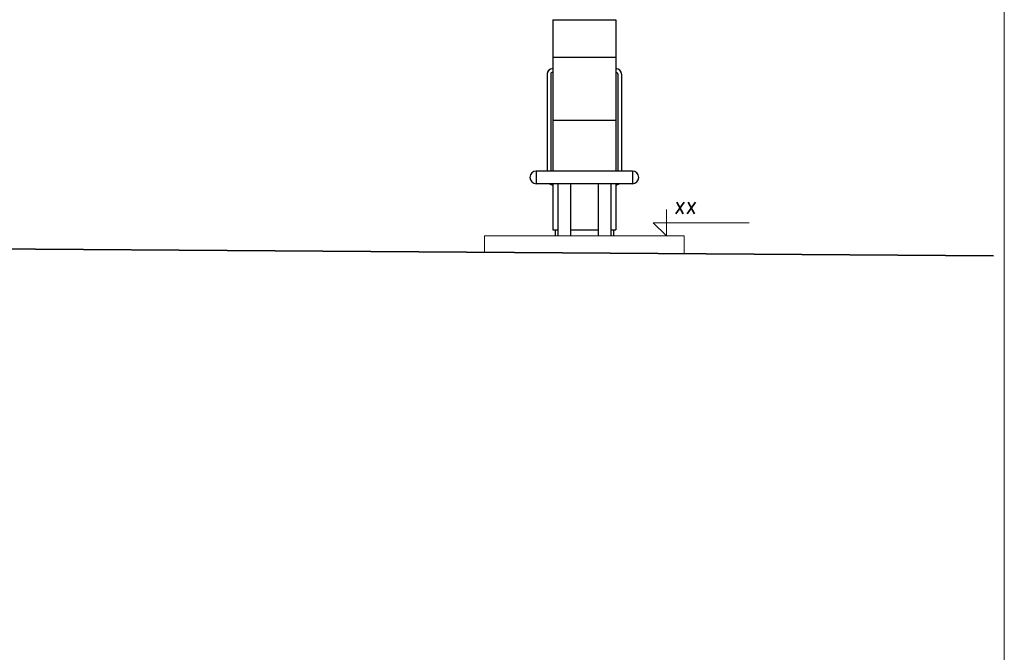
# Model space of a CAD drawing. Extents: x 64716 to 7565828, y -160732 to 5881792.
# Tile 130 of 160: x 285781 to 294202, y -52683 to -47269. Entities that reach past the tile are written whole.
import ezdxf

# ---------------------------------------------------------------- set-up
doc = ezdxf.new("R2010")
doc.units = 0
doc.header["$MEASUREMENT"] = 0
doc.layers.add('dach - izolacja', color=7, linetype='Continuous')
doc.layers.add('xxOś 2_rysunek_Widok ogólny_Dimension_', color=7, linetype='Continuous')
for name, color, linetype, lineweight in [('gruby', 7, 'Continuous', 35), ('linii', 7, 'Continuous', 15), ('LINII OPIS', 7, 'Continuous', 9)]:
    doc.layers.add(name, color=color, linetype=linetype, lineweight=lineweight)
doc.styles.add('RBCS_dim1', font='simplex.shx', dxfattribs={"width": 0.9, "oblique": 5, "height": 3})

# ---------------------------------------------------------------- blocks, each defined once
blk = doc.blocks.new('dystr.3')
at = {"layer": 'dach - izolacja'}
for p, q in [((6433772.5184, 5668694.5221, 0), (6433773.0384, 5668694.5221, 0)), ((6433772.5184, 5668694.5221, 0), (6433772.5184, 5668693.2261, 0)), ((6433773.0384, 5668694.5221, 0), (6433773.0584, 5668694.5221, 0)), ((6433773.0584, 5668694.5221, 0), (6433773.0584, 5668693.2261, 0)), ((6433772.5184, 5668694.2021, 0), (6433773.0584, 5668694.2021, 0)), ((6433772.4696, 5668694.0544, 0), (6433772.4696, 5668693.2261, 0)), ((6433772.5013, 5668694.0544, 0), (6433772.5013, 5668693.2261, 0)), ((6433773.0754, 5668694.0544, 0), (6433773.0754, 5668693.2261, 0)), ((6433773.1071, 5668694.0544, 0), (6433773.1071, 5668693.2261, 0)), ((6433772.5184, 5668693.6621, 0), (6433773.0384, 5668693.6621, 0)), ((6433773.0384, 5668693.6621, 0), (6433773.0584, 5668693.6621, 0)), ((6433772.3769, 5668693.2261, 0), (6433772.3769, 5668693.1181, 0)), ((6433773.1999, 5668693.2261, 0), (6433772.3769, 5668693.2261, 0)), ((6433773.1999, 5668693.2261, 0), (6433773.1999, 5668693.1181, 0)), ((6433773.1999, 5668693.1181, 0), (6433772.3769, 5668693.1181, 0)), ((6433772.5184, 5668693.1181, 0), (6433772.5184, 5668692.7221, 0)), ((6433772.5621, 5668693.1181, 0), (6433772.5621, 5668692.6721, 0)), ((6433772.6701, 5668693.1181, 0), (6433772.6701, 5668692.6721, 0)), ((6433772.9066, 5668693.1181, 0), (6433772.9066, 5668692.6721, 0)), ((6433773.0146, 5668693.1181, 0), (6433773.0146, 5668692.6721, 0)), ((6433773.0584, 5668693.1181, 0), (6433773.0584, 5668692.7221, 0)), ((6433772.5184, 5668692.7221, 0), (6433772.5621, 5668692.7221, 0)), ((6433772.5384, 5668692.7221, 0), (6433772.5384, 5668692.6721, 0)), ((6433772.6701, 5668692.7221, 0), (6433772.9066, 5668692.7221, 0)), ((6433773.0146, 5668692.7221, 0), (6433773.0384, 5668692.7221, 0)), ((6433773.0384, 5668692.7221, 0), (6433773.0584, 5668692.7221, 0)), ((6433773.0384, 5668692.7221, 0), (6433773.0384, 5668692.6721, 0))]:
    blk.add_line(p, q, dxfattribs=at)
for centre, radius, start, end in [((6433772.5184, 5668694.0544, 0), 0.0488, 90, 180), ((6433772.5184, 5668694.0544, 0), 0.0171, 90, 180), ((6433773.0584, 5668694.0544, 0), 0.0488, 0, 90), ((6433773.0584, 5668694.0544, 0), 0.0171, 0, 90), ((6433772.3769, 5668693.1721, 0), 0.054, 90, 270), ((6433773.1999, 5668693.1721, 0), 0.054, 270, 90), ((6433772.5184, 5668693.1574, 0), 0.0488, 233.68412, 270), ((6433773.0584, 5668693.1574, 0), 0.0488, 270, 306.31588)]:
    blk.add_arc(centre, radius, start, end, dxfattribs=at)

msp = doc.modelspace()

# ---------------------------------------------------------------- linework, layer by layer
at = {"layer": 'gruby', "color": 6, "elevation": 0}
msp.add_lwpolyline([(264609.7, -49288.5), (279359.7, -49188.5), (294109.7, -49288.5)], dxfattribs=at)
at = {"layer": 'linii'}
for p, q in [((289754.8, -49118.5, 0), (289754.9, -49258.3, 0)), ((291464.8, -49118.5, 0), (289754.8, -49118.5, 0)), ((289754.8, -49118.5, 0), (291464.8, -49118.5, 0)), ((291464.8, -49269.9, 0), (291464.8, -49118.5, 0))]:
    msp.add_line(p, q, dxfattribs=at)
msp.add_lwpolyline([(294202, -14586), (294202, -160732)], dxfattribs=at)
at = {"layer": 'linii', "ltscale": 0.2, "elevation": 0}
msp.add_lwpolyline([(290339.6, -47268.5), (290879.6, -47268.5), (290879.6, -47687.5, -0.414214), (290928.3, -47736.2), (290928.3, -48564.5), (291021.1, -48564.5, -1), (291021.1, -48672.5), (290908.5, -48672.5), (290879.6, -48682), (290879.6, -49068.5), (290859.6, -49068.5), (290859.6, -49118.5), (290359.6, -49118.5), (290359.6, -49068.5), (290339.6, -49068.5), (290339.6, -48682), (290310.7, -48672.5), (290198.1, -48672.5, -1), (290198.1, -48564.5), (290290.8, -48564.5), (290290.8, -47736.2, -0.414214), (290339.6, -47687.5), (290339.6, -47268.5), (290879.6, -47268.5)], format="xyb", dxfattribs=at)
at = {"layer": 'LINII OPIS'}
for p, q in [((291312.5, -48893.5, 0), (291312.5, -49118.5, 0)), ((291312.5, -48893.5, 0), (291312.5, -49118.5, 0)), ((291312.5, -49118.5, 0), (291200, -49006, 0)), ((291200, -49006, 0), (291312.5, -49006, 0)), ((291312.5, -49118.5, 0), (291200, -49006, 0)), ((291200, -49006, 0), (291312.5, -49006, 0)), ((291312.5, -49006, 0), (291860, -49006, 0)), ((291312.5, -49006, 0), (292018.9, -49006, 0))]:
    msp.add_line(p, q, dxfattribs=at)

# ---------------------------------------------------------------- block references
at = {"layer": 'linii', "xscale": 1000, "yscale": 1000, "zscale": 1000}
msp.add_blockref('dystr.3', (-6433482178.8, -5668741790.6, 0), dxfattribs=at)

# ---------------------------------------------------------------- texts
at = {"layer": 'xxOś 2_rysunek_Widok ogólny_Dimension_', "color": 6, "style": 'RBCS_dim1', "oblique": 5, "width": 0.9}
msp.add_text('xx', height=150, dxfattribs=at).set_placement((291374, -48931, 0))

doc.saveas('drawing.dxf')
